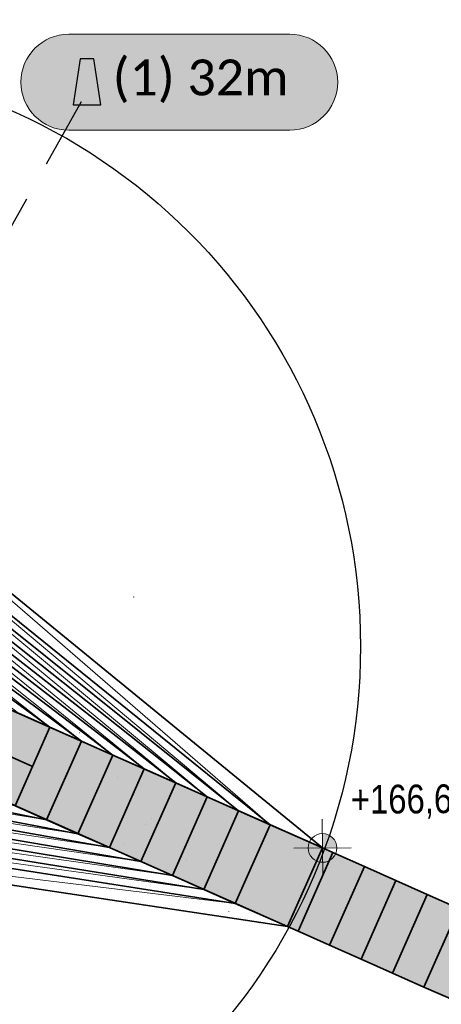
# Model space of a CAD drawing. Header units: metres. Extents: x -4654 to 4641, y -3556 to 3471.
# Tile 5 of 7: x 435 to 1171, y -614 to 1103. Entities that reach past the tile are written whole.
import ezdxf
from ezdxf.xclip import XClip

# ---------------------------------------------------------------- set-up
doc = ezdxf.new("R2010")
doc.units = ezdxf.units.M
doc.header["$MEASUREMENT"] = 0
doc.header["$XCLIPFRAME"] = 0
doc.linetypes.add('Przerywana długa', pattern=[195, 125, -70])
doc.linetypes.add('Wipeout_Contour', pattern=[1, 0, -1])
for name, color, linetype in [('702-L Mapa 3_3km', 7, 'Continuous'), ('717-L Wymiary opisy dla 3_3 km', 7, 'Continuous'), ('Zrzut ekranu 2023-11-15 13.07.29_1_702-L Mapa 3_3km', 7, 'Continuous')]:
    doc.layers.add(name, color=color, linetype=linetype)
for name, color, linetype, lineweight in [('703-L Płaszczyzny podejścia 2D3', 152, 'Continuous', 30), ('703-L Płaszczyzny podejścia 2D38', 171, 'Continuous', 35), ('704-L Płaszczyzny podejścia 3D38', 171, 'Continuous', 35), ('704-L Płaszczyzny podejścia 3D93', 254, 'Continuous', 13), ('706-L Płaszczyzny podejścia 3D dla 3_3 km39', 161, 'Continuous', 35), ('717-L Wymiary opisy dla 3_3 km1', 7, 'Continuous', 13), ('717-L Wymiary opisy dla 3_3 km25', 5, 'Continuous', 13), ('717-L Wymiary opisy dla 3_3 km251', 4, 'Continuous', 13), ('723-L Obiekty_Latarnie_ słupy_ anteny dla 1km1', 7, 'Continuous', 13), ('726-L Obiekty dla 3_3km1', 7, 'Continuous', 13), ('726-L Obiekty dla 3_3km14', 7, 'Continuous', 25), ('726-L Obiekty dla 3_3km22', 231, 'Continuous', 20), ('726-L Obiekty dla 3_3km85', 1, 'Continuous', 25), ('726-L Obiekty dla 3_3km9', 142, 'Continuous', 70), ('Zrzut ekranu 2023-11-15 13.07.29_1_01', 7, 'Continuous', 13)]:
    doc.layers.add(name, color=color, linetype=linetype, lineweight=lineweight)
doc.styles.add('STYL_AUTOMATYCZNY_2', font='ARIALN.TTF')
doc.styles.add('STYL_AUTOMATYCZNY_4', font='calibri.ttf')
doc.dimstyles.new('STYL_AUTOMATYCZNY__1', dxfattribs={"dimtxt": 50, "dimasz": 45.89372, "dimexe": 0.18, "dimexo": 0.04, "dimgap": 0, "dimtad": 1, "dimtih": 1, "dimtoh": 1, "dimdec": 3, "dimzin": 0, "dimdsep": 46, "dimtxsty": 'STYL_AUTOMATYCZNY_2', "dimblk": 'ARROWHEAD_8', "dimblk1": 'ARROWHEAD_8', "dimblk2": 'ARROWHEAD_8', "dimcen": 0.09, "dimclrd": 7, "dimclre": 7, "dimclrt": 7, "dimazin": 0, "dimtfac": 1, "dimtdec": 4, "dimtmove": 0, "dimatfit": 3, "dimfxl": 1, "dimtolj": 1, "dimtzin": 0, "dimarcsym": 0})
picture_1 = doc.add_image_def('image1.png', size_in_pixel=(3440, 1440))

# ---------------------------------------------------------------- blocks, each defined once
blk = doc.blocks.new('Rysunek_1_1', base_point=(-11869.7, -4503.9))
at = {"color": 254, "linetype": 'Wipeout_Contour', "lineweight": 0, "ltscale": 23305.370776}
blk.add_wipeout([(-4654.4, -3555.9), (4640.9, -3555.9), (4640.9, 3471), (-4654.4, 3471)], dxfattribs=at).dxf.layer = 'Zrzut ekranu 2023-11-15 13.07.29_1_702-L Mapa 3_3km'
at = {"layer": 'Zrzut ekranu 2023-11-15 13.07.29_1_01', "color": 7, "lineweight": 13}
image = blk.add_image(picture_1, insert=(-11869.7, -4503.9), size_in_units=(21530.7, 9012.8), dxfattribs=at)
image.set_boundary_path([(-0.5, -0.5), (3439.5, 1439.5)])
blk = doc.blocks.new('*D2')
at = {"layer": '717-L Wymiary opisy dla 3_3 km1', "color": 7, "linetype": 'Continuous', "lineweight": 13}
for p, q in [((3.7, 631.8), (28.3, 655.5)), ((3.7, 631.8), (27.4, 607.2)), ((312.4, 550.9), (302.6, 583.6)), ((312.4, 550.9), (279.7, 541))]:
    blk.add_line(p, q, dxfattribs=at)
blk.add_arc((3.7, 2.4), 629.4, 60.626, 90, dxfattribs=at)
at = {"layer": '717-L Wymiary opisy dla 3_3 km1', "color": 7, "lineweight": 13, "insert": (89.4, 659.6), "char_height": 50, "attachment_point": 7, "style": 'STYL_AUTOMATYCZNY_2'}
blk.add_mtext('\\A1;{\\pql;\\fArial Narrow|b0|i0|c238|p0;\\W1.000000;29,37°}', dxfattribs=at)
blk = doc.blocks.new('ARROWHEAD_8')
at = {"color": 0, "linetype": 'Continuous', "lineweight": 0}
blk.add_line((0, 0), (-1, 0), dxfattribs=at)
at = {"color": 0, "linetype": 'Continuous', "lineweight": 0, "flags": 128}
blk.add_lwpolyline([(-0.525, 0.525), (0, 0), (-0.525, -0.525)], dxfattribs=at)

msp = doc.modelspace()

# ---------------------------------------------------------------- block references
at = {"layer": '702-L Mapa 3_3km', "color": 52, "linetype": 'Continuous', "lineweight": 25}
ref = msp.add_blockref('Rysunek_1_1', (-11869.6572, -4503.8971), dxfattribs=at)
XClip(ref).set_block_clipping_path([(-4654.42831025, -3555.8782627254), (4640.9108298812, 3471.0055771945)])

# ---------------------------------------------------------------- next in the draw order: hatches: boundary and pattern name
at = {"layer": '717-L Wymiary opisy dla 3_3 km25', "linetype": 'Continuous', "lineweight": 13}
for points in [[(963.5483, -340.9092), (988.5477, -340.7343), (986.5778, -331.1808), (981.1018, -323.1083), (972.9535, -317.7458), (963.3734, -315.9098)], [(963.5483, -340.9092), (938.5489, -341.0841), (940.5188, -350.6376), (945.9947, -358.7101), (954.143, -364.0725), (963.7232, -365.9086)]]:
    msp.add_hatch(color=5, dxfattribs=at).paths.add_polyline_path(points)
at = {"layer": '717-L Wymiary opisy dla 3_3 km251', "linetype": 'Continuous', "lineweight": 35}
msp.add_hatch(color=126, dxfattribs=at).paths.add_polyline_path([(3060.4193, -1434.1463), (3121.1886, -1297.0073), (404.9356, -93.3756), (25.6493, 10.8724), (12.1585, -19.5724), (344.1663, -230.5145)])
at = {"layer": '726-L Obiekty dla 3_3km22', "linetype": 'Continuous', "lineweight": 0}
msp.add_hatch(color=235, dxfattribs=at).paths.add_polyline_path([(521.1803, 910.6421), (906.3861, 910.6421, 1), (906.3861, 1078.1046), (521.1803, 1078.1046, 1)])
at = {"layer": '726-L Obiekty dla 3_3km9', "linetype": 'Continuous', "lineweight": 70}
msp.add_hatch(color=142, dxfattribs=at).paths.add_polyline_path([(528.6803, 954.9924), (576.6803, 954.9924), (564.6803, 1034.9924), (540.6803, 1034.9924)])

# ---------------------------------------------------------------- next in the draw order: linework, layer by layer
at = {"layer": '703-L Płaszczyzny podejścia 2D3', "color": 152, "linetype": 'Continuous', "lineweight": 30}
msp.add_circle((8.2273, 10.355), 1021.6593, dxfattribs=at)
at = {"layer": '703-L Płaszczyzny podejścia 2D38', "color": 171, "linetype": 'Continuous', "lineweight": 35}
for p, q in [((963.5483, -340.9092), (160.6922, 315.6257)), ((147.1879, 285.1503), (872.1223, -300.3963)), ((817.2667, -276.0886), (139.0854, 266.8652)), ((130.9828, 248.58), (762.4111, -251.7809)), ((707.5556, -227.4731), (122.8802, 230.2948)), ((114.7776, 212.0096), (652.7, -203.1654)), ((597.8444, -178.8577), (106.6751, 193.7244)), ((542.9888, -154.55), (98.5725, 175.4392)), ((90.4699, 157.154), (488.1332, -130.2423)), ((149.1653, -62.0717), (456.6539, -198.3266)), ((404.9356, -93.3756), (963.5483, -340.9092)), ((482.2195, -291.6889), (-60.7646, -184.1391)), ((537.0751, -315.9967), (-68.8672, -202.4243)), ((-76.9698, -220.7095), (591.9307, -340.3044)), ((646.7863, -364.6121), (-85.0723, -238.9947)), ((344.1663, -230.5145), (902.779, -478.0481)), ((-93.1749, -257.2799), (701.6418, -388.9198)), ((756.4974, -413.2275), (-101.2775, -275.5651)), ((-109.3801, -293.8503), (811.353, -437.5353)), ((902.779, -478.0481), (-122.8843, -324.3256))]:
    msp.add_line(p, q, dxfattribs=at)
at = {"layer": '704-L Płaszczyzny podejścia 3D38', "color": 171, "linetype": 'Continuous', "lineweight": 35, "flags": 128}
for points in [[(433.2777, -105.9345), (488.1332, -130.2423)], [(488.1332, -130.2423), (427.3639, -267.3812)], [(427.3639, -267.3812), (488.1332, -130.2423)], [(488.1332, -130.2423), (542.9888, -154.55)], [(542.9888, -154.55), (482.2195, -291.6889)], [(482.2195, -291.6889), (542.9888, -154.55)], [(542.9888, -154.55), (597.8444, -178.8577)], [(597.8444, -178.8577), (537.0751, -315.9967)], [(537.0751, -315.9967), (597.8444, -178.8577)], [(597.8444, -178.8577), (652.7, -203.1654)], [(652.7, -203.1654), (591.9307, -340.3044)], [(591.9307, -340.3044), (652.7, -203.1654)], [(652.7, -203.1654), (707.5556, -227.4731)], [(707.5556, -227.4731), (646.7863, -364.6121)], [(646.7863, -364.6121), (707.5556, -227.4731)], [(707.5556, -227.4731), (762.4111, -251.7809)], [(762.4111, -251.7809), (701.6418, -388.9198)], [(701.6418, -388.9198), (762.4111, -251.7809)], [(762.4111, -251.7809), (817.2667, -276.0886)], [(482.2195, -291.6889), (427.3639, -267.3812)], [(537.0751, -315.9967), (482.2195, -291.6889)], [(817.2667, -276.0886), (756.4974, -413.2275)], [(756.4974, -413.2275), (817.2667, -276.0886)], [(817.2667, -276.0886), (872.1223, -300.3963)], [(872.1223, -300.3963), (811.353, -437.5353)], [(811.353, -437.5353), (872.1223, -300.3963)], [(872.1223, -300.3963), (963.5483, -340.9092)], [(591.9307, -340.3044), (537.0751, -315.9967)], [(646.7863, -364.6121), (591.9307, -340.3044)], [(963.5483, -340.9092), (902.779, -478.0481)], [(701.6418, -388.9198), (646.7863, -364.6121)], [(756.4974, -413.2275), (701.6418, -388.9198)], [(811.353, -437.5353), (756.4974, -413.2275)], [(902.779, -478.0481), (811.353, -437.5353)]]:
    msp.add_lwpolyline(points, dxfattribs=at)
at = {"layer": '704-L Płaszczyzny podejścia 3D93', "color": 254, "linetype": 'Continuous', "lineweight": 13, "flags": 128}
for points in [[(160.6922, 315.6257), (963.5483, -340.9092)], [(963.5483, -340.9092), (872.1223, -300.3963), (160.6922, 315.6257)], [(160.6922, 315.6257), (872.1223, -300.3963)], [(147.1879, 285.1503), (872.1223, -300.3963)], [(872.1223, -300.3963), (817.2667, -276.0886), (147.1879, 285.1503)], [(147.1879, 285.1503), (817.2667, -276.0886)], [(872.1223, -300.3963), (147.1879, 285.1503)], [(139.0854, 266.8652), (817.2667, -276.0886)], [(817.2667, -276.0886), (762.4111, -251.7809), (139.0854, 266.8652)], [(139.0854, 266.8652), (762.4111, -251.7809)], [(817.2667, -276.0886), (139.0854, 266.8652)], [(130.9828, 248.58), (762.4111, -251.7809)], [(762.4111, -251.7809), (707.5556, -227.4731), (130.9828, 248.58)], [(130.9828, 248.58), (707.5556, -227.4731)], [(762.4111, -251.7809), (130.9828, 248.58)], [(122.8802, 230.2948), (707.5556, -227.4731)], [(707.5556, -227.4731), (652.7, -203.1654), (122.8802, 230.2948)], [(122.8802, 230.2948), (652.7, -203.1654)], [(707.5556, -227.4731), (122.8802, 230.2948)], [(114.7776, 212.0096), (652.7, -203.1654)], [(652.7, -203.1654), (597.8444, -178.8577), (114.7776, 212.0096)], [(114.7776, 212.0096), (597.8444, -178.8577)], [(652.7, -203.1654), (114.7776, 212.0096)], [(106.6751, 193.7244), (597.8444, -178.8577)], [(597.8444, -178.8577), (542.9888, -154.55), (106.6751, 193.7244)], [(106.6751, 193.7244), (542.9888, -154.55)], [(597.8444, -178.8577), (106.6751, 193.7244)], [(98.5725, 175.4392), (542.9888, -154.55)], [(542.9888, -154.55), (488.1332, -130.2423), (98.5725, 175.4392)], [(98.5725, 175.4392), (488.1332, -130.2423)], [(542.9888, -154.55), (98.5725, 175.4392)], [(90.4699, 157.154), (488.1332, -130.2423)], [(488.1332, -130.2423), (433.2777, -105.9345), (90.4699, 157.154)], [(488.1332, -130.2423), (90.4699, 157.154)], [(-60.7646, -184.1391), (427.3639, -267.3812), (482.2195, -291.6889)], [(482.2195, -291.6889), (-60.7646, -184.1391)], [(-60.7646, -184.1391), (482.2195, -291.6889)], [(-68.8672, -202.4243), (482.2195, -291.6889), (537.0751, -315.9967)], [(537.0751, -315.9967), (-68.8672, -202.4243)], [(482.2195, -291.6889), (-68.8672, -202.4243)], [(-68.8672, -202.4243), (537.0751, -315.9967)], [(-76.9698, -220.7095), (537.0751, -315.9967), (591.9307, -340.3044)], [(591.9307, -340.3044), (-76.9698, -220.7095)], [(537.0751, -315.9967), (-76.9698, -220.7095)], [(-76.9698, -220.7095), (591.9307, -340.3044)], [(-85.0723, -238.9947), (591.9307, -340.3044), (646.7863, -364.6121)], [(646.7863, -364.6121), (-85.0723, -238.9947)], [(591.9307, -340.3044), (-85.0723, -238.9947)], [(-85.0723, -238.9947), (646.7863, -364.6121)], [(-93.1749, -257.2799), (646.7863, -364.6121), (701.6418, -388.9198)], [(701.6418, -388.9198), (-93.1749, -257.2799)], [(646.7863, -364.6121), (-93.1749, -257.2799)], [(-93.1749, -257.2799), (701.6418, -388.9198)], [(-101.2775, -275.5651), (701.6418, -388.9198), (756.4974, -413.2275)], [(756.4974, -413.2275), (-101.2775, -275.5651)], [(701.6418, -388.9198), (-101.2775, -275.5651)], [(-101.2775, -275.5651), (756.4974, -413.2275)], [(-109.3801, -293.8503), (756.4974, -413.2275), (811.353, -437.5353)], [(811.353, -437.5353), (-109.3801, -293.8503)], [(756.4974, -413.2275), (-109.3801, -293.8503)], [(-109.3801, -293.8503), (811.353, -437.5353)], [(-122.8843, -324.3256), (811.353, -437.5353), (902.779, -478.0481)], [(902.779, -478.0481), (-122.8843, -324.3256)], [(811.353, -437.5353), (-122.8843, -324.3256)]]:
    msp.add_lwpolyline(points, dxfattribs=at)
at = {"layer": '706-L Płaszczyzny podejścia 3D dla 3_3 km39', "color": 161, "linetype": 'Continuous', "lineweight": 35, "flags": 128}
for points in [[(902.779, -478.0481), (963.5483, -340.9092)], [(963.5483, -340.9092), (981.8335, -349.0117)], [(981.8335, -349.0117), (921.0642, -486.1507)], [(921.0642, -486.1507), (981.8335, -349.0117)], [(981.8335, -349.0117), (1036.689, -373.3195)], [(1036.689, -373.3195), (975.9197, -510.4584)], [(975.9197, -510.4584), (1036.689, -373.3195)], [(1036.689, -373.3195), (1091.5446, -397.6272)], [(1091.5446, -397.6272), (1030.7753, -534.7661)], [(1030.7753, -534.7661), (1091.5446, -397.6272)], [(1091.5446, -397.6272), (1146.4002, -421.9349)], [(1146.4002, -421.9349), (1085.6309, -559.0739)], [(1085.6309, -559.0739), (1146.4002, -421.9349)], [(1146.4002, -421.9349), (1201.2558, -446.2426)], [(1201.2558, -446.2426), (1140.4865, -583.3816)], [(1140.4865, -583.3816), (1201.2558, -446.2426)], [(921.0642, -486.1507), (902.779, -478.0481)], [(975.9197, -510.4584), (921.0642, -486.1507)], [(1030.7753, -534.7661), (975.9197, -510.4584)], [(1085.6309, -559.0739), (1030.7753, -534.7661)], [(1140.4865, -583.3816), (1085.6309, -559.0739)], [(1195.3421, -607.6893), (1140.4865, -583.3816)]]:
    msp.add_lwpolyline(points, dxfattribs=at)
at = {"layer": '717-L Wymiary opisy dla 3_3 km1', "color": 7, "linetype": 'Continuous', "lineweight": 13, "flags": 128}
msp.add_lwpolyline([(3060.4193, -1434.1463), (3121.1886, -1297.0073), (404.9356, -93.3756), (25.6493, 10.8724), (12.1585, -19.5724), (344.1663, -230.5145)], close=True, dxfattribs=at)
at = {"layer": '717-L Wymiary opisy dla 3_3 km25', "color": 5, "linetype": 'Continuous', "lineweight": 13}
for p, q in [((963.898, -390.908), (963.1985, -290.9104)), ((913.5495, -341.2589), (1013.547, -340.5594))]:
    msp.add_line(p, q, dxfattribs=at)
msp.add_circle((963.5483, -340.9092), 25, dxfattribs=at)
at = {"layer": '723-L Obiekty_Latarnie_ słupy_ anteny dla 1km1', "color": 7, "linetype": 'Continuous', "lineweight": 13, "flags": 128}
for points in [[(634.2195, 96.7045), (634.2902, 96.7752), (634.2195, 96.8459), (634.1488, 96.7752)], [(539.4432, -140.3721), (539.5139, -140.3014), (539.4432, -140.2307), (539.3725, -140.3014)], [(543.7203, -146.5909), (543.791, -146.5202), (543.7203, -146.4495), (543.6496, -146.5202)], [(674.736, -160.9972), (674.8067, -160.9265), (674.736, -160.8558), (674.6653, -160.9265)], [(605.3226, -218.7122), (605.3933, -218.6415), (605.3226, -218.5708), (605.2519, -218.6415)], [(665.4867, -289.7455), (665.5574, -289.6748), (665.4867, -289.6041), (665.416, -289.6748)], [(654.8517, -299.363), (654.9224, -299.2923), (654.8517, -299.2216), (654.781, -299.2923)], [(617.5332, -333.6336), (617.6039, -333.5629), (617.5332, -333.4922), (617.4625, -333.5629)], [(726.7278, -361.2452), (726.7985, -361.1745), (726.7278, -361.1038), (726.6571, -361.1745)], [(788.738, -434.3396), (788.8087, -434.2689), (788.738, -434.1982), (788.6673, -434.2689)], [(803.6814, -443.1982), (803.7521, -443.1275), (803.6814, -443.0568), (803.6107, -443.1275)], [(799.9642, -451.4219), (800.0349, -451.3512), (799.9642, -451.2805), (799.8935, -451.3512)]]:
    msp.add_lwpolyline(points, close=True, dxfattribs=at)
at = {"layer": '726-L Obiekty dla 3_3km1', "color": 7, "linetype": 'Continuous', "lineweight": 13, "flags": 128}
msp.add_lwpolyline([(521.1803, 910.6421), (906.3861, 910.6421, 1), (906.3861, 1078.1046), (521.1803, 1078.1046, 1)], format="xyb", close=True, dxfattribs=at)
at = {"layer": '726-L Obiekty dla 3_3km14', "color": 7, "linetype": 'Continuous', "lineweight": 25, "flags": 128}
msp.add_lwpolyline([(528.6803, 954.9924), (576.6803, 954.9924), (564.6803, 1034.9924), (540.6803, 1034.9924)], close=True, dxfattribs=at)
at = {"layer": '726-L Obiekty dla 3_3km85', "color": 1, "linetype": 'Przerywana długa', "lineweight": 25}
msp.add_line((3.6815, 2.3954), (551.7178, 976.0349), dxfattribs=at)

# ---------------------------------------------------------------- next in the draw order: texts
at = {"layer": '717-L Wymiary opisy dla 3_3 km1', "color": 7, "lineweight": 13, "insert": (1013.1973, -290.5606), "char_height": 50, "attachment_point": 7, "rotation": 0.4008094, "style": 'STYL_AUTOMATYCZNY_2'}
msp.add_mtext('\\A1;{\\pql;\\fArial Narrow|b0|i0|c238|p0;\\W1.000000;+166,67/+253,41}', dxfattribs=at)
at = {"layer": '726-L Obiekty dla 3_3km1', "color": 7, "linetype": 'Continuous', "lineweight": 13, "insert": (904.4976, 1033.9738), "char_height": 62.5, "attachment_point": 3, "style": 'STYL_AUTOMATYCZNY_4'}
msp.add_mtext('\\A1;{\\pqr;\\fCalibri|b0|i0|c238|p0;\\W1.000000;(1) \\fCalibri|b0|i0|c238|p0;\\W1.000000;32\\fCalibri|b0|i0|c238|p0;\\W1.000000;m}', dxfattribs=at)

# ---------------------------------------------------------------- next in the draw order: dimensions: what is measured, and where the dimension line sits
at = {"layer": '717-L Wymiary opisy dla 3_3 km', "color": 7, "linetype": 'Continuous', "lineweight": 13}
dim = msp.add_angular_dim_3p(base=(163.2519, 611.2038), center=(3.6815, 2.3954), p1=(3.6815, 1031.9544), p2=(551.7178, 976.0349), dimstyle='STYL_AUTOMATYCZNY__1', dxfattribs=at)
dim.commit()
dim.dimension.update_dxf_attribs({"geometry": '*D2', "text_midpoint": (186.4413, 684.5701), "dimtype": 165})

doc.saveas('drawing.dxf')
